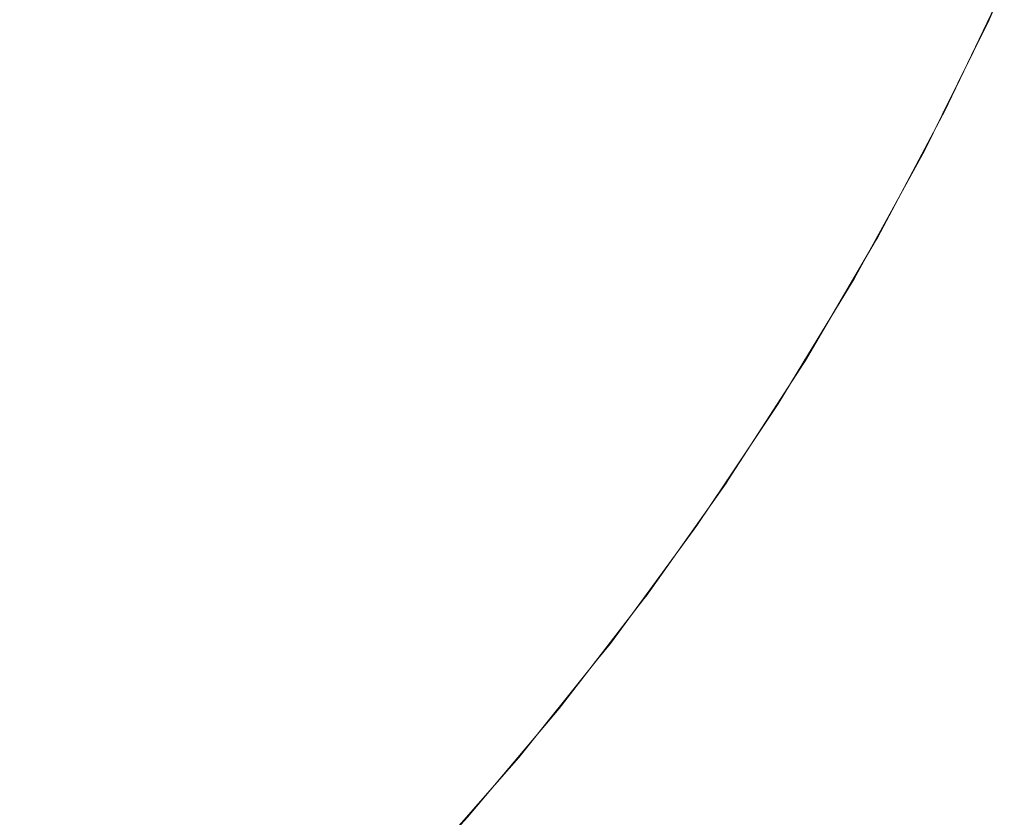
# Model space of a CAD drawing. Header units: centimetres. Extents: x -25.9 to 27.4, y -28.2 to -26.4.
# Tile 173 of 199: x 27.3332 to 27.3625, y -28.1261 to -28.1023. Entities that reach past the tile are written whole.
import ezdxf

# ---------------------------------------------------------------- set-up
doc = ezdxf.new("R2010")
doc.units = ezdxf.units.CM
doc.header["$LTSCALE"] = 2.54
doc.layers.add('Lucido design-1', color=7, linetype='Continuous')

# ---------------------------------------------------------------- blocks, each defined once
blk = doc.blocks.new('Gruppo-4-1')
at = {"color": 7, "linetype": 'Continuous', "lineweight": 9}
for points, invisible_edges in [([(27.339797, -28.099467, 539.758638), (27.338011, -28.102411, 539.758638), (27.335839, -28.101028, 539.755464), (27.337568, -28.09818, 539.755464)], 15), ([(27.334229, -28.098662, 540.48758), (27.332532, -28.101292, 540.48758), (27.334835, -28.102849, 540.484414), (27.336596, -28.100119, 540.484414)], 15), ([(27.340546, -28.098606, 540.481137), (27.338846, -28.101504, 540.481137), (27.340973, -28.102814, 540.477756), (27.342728, -28.099825, 540.477756)], 15), ([(27.347599, -28.099647, 539.768772), (27.345797, -28.102931, 539.768772), (27.343916, -28.101845, 539.765297), (27.345672, -28.098644, 539.765297)], 15), ([(27.355807, -28.099342, 539.783506), (27.354011, -28.102984, 539.783506), (27.352609, -28.102254, 539.77971), (27.354374, -28.098674, 539.77971)], 15), ([(27.356595, -28.098493, 540.455624), (27.354885, -28.102073, 540.455624), (27.356139, -28.102705, 540.45169), (27.357875, -28.099072, 540.45169)], 15), ([(27.34842, -28.098813, 540.470703), (27.346703, -28.102045, 540.470703), (27.348491, -28.103044, 540.467045), (27.350249, -28.099735, 540.467045)], 15), ([(27.357098, -28.099944, 539.787368), (27.355274, -28.103642, 539.787368), (27.354011, -28.102984, 539.783506), (27.355807, -28.099342, 539.783506)], 15), ([(27.357875, -28.099072, 540.45169), (27.356139, -28.102705, 540.45169), (27.357244, -28.103262, 540.447705), (27.359003, -28.099582, 540.447705)], 15), ([(27.335839, -28.101028, 539.755464), (27.333989, -28.103798, 539.755464), (27.331777, -28.10225, 539.7524), (27.333563, -28.099577, 539.7524)], 15), ([(27.341915, -28.100689, 539.761917), (27.340073, -28.103725, 539.761917), (27.338011, -28.102411, 539.758638), (27.339797, -28.099467, 539.758638)], 15), ([(27.359003, -28.099582, 540.447705), (27.357244, -28.103262, 540.447705), (27.3582, -28.103744, 540.443675), (27.359978, -28.100022, 540.443675)], 15), ([(27.342728, -28.099825, 540.477756), (27.340973, -28.102814, 540.477756), (27.342976, -28.104047, 540.474275), (27.344781, -28.100972, 540.474275)], 15), ([(27.3494, -28.100584, 539.772337), (27.347555, -28.103946, 539.772337), (27.345797, -28.102931, 539.768772), (27.347599, -28.099647, 539.768772)], 15), ([(27.350249, -28.099735, 540.467045), (27.348491, -28.103044, 540.467045), (27.350142, -28.103967, 540.463308), (27.351937, -28.100587, 540.463308)], 15), ([(27.336596, -28.100119, 540.484414), (27.334835, -28.102849, 540.484414), (27.337023, -28.104328, 540.481137), (27.338846, -28.101504, 540.481137)], 15), ([(27.358244, -28.100478, 539.791289), (27.356396, -28.104226, 539.791289), (27.355274, -28.103642, 539.787368), (27.357098, -28.099944, 539.787368)], 15), ([(27.359978, -28.100022, 540.443675), (27.3582, -28.103744, 540.443675), (27.359004, -28.104149, 540.439608), (27.360799, -28.100393, 540.439608)], 15), ([(27.359245, -28.100945, 539.795262), (27.357375, -28.104736, 539.795262), (27.356396, -28.104226, 539.791289), (27.358244, -28.100478, 539.791289)], 15), ([(27.360799, -28.100393, 540.439608), (27.359004, -28.104149, 540.439608), (27.359655, -28.104478, 540.435511), (27.361463, -28.100694, 540.435511)], 15), ([(27.343916, -28.101845, 539.765297), (27.342022, -28.104966, 539.765297), (27.340073, -28.103725, 539.761917), (27.341915, -28.100689, 539.761917)], 15), ([(27.351071, -28.101454, 539.775984), (27.349187, -28.104888, 539.775984), (27.347555, -28.103946, 539.772337), (27.3494, -28.100584, 539.772337)], 15), ([(27.351937, -28.100587, 540.463308), (27.350142, -28.103967, 540.463308), (27.351654, -28.104811, 540.459498), (27.353483, -28.101366, 540.459498)], 15), ([(27.361463, -28.100694, 540.435511), (27.359655, -28.104478, 540.435511), (27.360153, -28.104729, 540.43139), (27.361972, -28.100924, 540.43139)], 15), ([(27.338011, -28.102411, 539.758638), (27.336098, -28.105275, 539.758638), (27.333989, -28.103798, 539.755464), (27.335839, -28.101028, 539.755464)], 15), ([(27.344781, -28.100972, 540.474275), (27.342976, -28.104047, 540.474275), (27.344851, -28.105202, 540.470703), (27.346703, -28.102045, 540.470703)], 15), ([(27.360096, -28.101342, 539.79928), (27.358208, -28.10517, 539.79928), (27.357375, -28.104736, 539.795262), (27.359245, -28.100945, 539.795262)], 15), ([(27.361972, -28.100924, 540.43139), (27.360153, -28.104729, 540.43139), (27.360498, -28.104903, 540.427254), (27.362324, -28.101083, 540.427254)], 15), ([(27.362324, -28.101083, 540.427254), (27.360498, -28.104903, 540.427254), (27.360689, -28.104999, 540.423108), (27.362518, -28.101171, 540.423108)], 15), ([(27.332532, -28.101292, 540.48758), (27.330724, -28.103848, 540.48758), (27.332959, -28.105501, 540.484414), (27.334835, -28.102849, 540.484414)], 15), ([(27.353483, -28.101366, 540.459498), (27.351654, -28.104811, 540.459498), (27.353024, -28.105576, 540.455624), (27.354885, -28.102073, 540.455624)], 15), ([(27.360797, -28.101669, 539.803337), (27.358895, -28.105527, 539.803337), (27.358208, -28.10517, 539.79928), (27.360096, -28.101342, 539.79928)], 15), ([(27.362518, -28.101171, 540.423108), (27.360689, -28.104999, 540.423108), (27.360731, -28.10502, 540.420033), (27.362524, -28.101268, 540.420033)], 11), ([(27.362069, -28.102262, 539.820033), (27.362524, -28.101268, 540.420033), (27.360731, -28.10502, 540.420033)], 9), ([(27.362069, -28.102262, 539.820033), (27.36251, -28.101261, 539.820033), (27.362524, -28.101268, 540.420033)], 10), ([(27.338846, -28.101504, 540.481137), (27.337023, -28.104328, 540.481137), (27.339094, -28.105727, 540.477756), (27.340973, -28.102814, 540.477756)], 15), ([(27.352609, -28.102254, 539.77971), (27.350688, -28.105755, 539.77971), (27.349187, -28.104888, 539.775984), (27.351071, -28.101454, 539.775984)], 15), ([(27.361346, -28.101925, 539.807427), (27.359432, -28.105806, 539.807427), (27.358895, -28.105527, 539.803337), (27.360797, -28.101669, 539.803337)], 15), ([(27.345797, -28.102931, 539.768772), (27.343854, -28.106134, 539.768772), (27.342022, -28.104966, 539.765297), (27.343916, -28.101845, 539.765297)], 15), ([(27.361742, -28.102109, 539.811541), (27.359819, -28.106008, 539.811541), (27.359432, -28.105806, 539.807427), (27.361346, -28.101925, 539.807427)], 15), ([(27.333989, -28.103798, 539.755464), (27.332019, -28.106485, 539.755464), (27.329877, -28.104841, 539.7524), (27.331777, -28.10225, 539.7524)], 15), ([(27.346703, -28.102045, 540.470703), (27.344851, -28.105202, 540.470703), (27.346595, -28.106276, 540.467045), (27.348491, -28.103044, 540.467045)], 15), ([(27.354011, -28.102984, 539.783506), (27.352057, -28.106545, 539.783506), (27.350688, -28.105755, 539.77971), (27.352609, -28.102254, 539.77971)], 15), ([(27.354885, -28.102073, 540.455624), (27.353024, -28.105576, 540.455624), (27.35425, -28.106261, 540.45169), (27.356139, -28.102705, 540.45169)], 15), ([(27.361983, -28.102222, 539.815674), (27.360055, -28.106131, 539.815674), (27.359819, -28.106008, 539.811541), (27.361742, -28.102109, 539.811541)], 15), ([(27.360055, -28.106131, 539.815674), (27.361983, -28.102222, 539.815674), (27.362069, -28.102262, 539.820033), (27.360669, -28.105102, 539.820033)], 11), ([(27.360731, -28.10502, 540.420033), (27.360669, -28.105102, 539.820033), (27.362069, -28.102262, 539.820033)], 9), ([(27.340073, -28.103725, 539.761917), (27.3381, -28.106677, 539.761917), (27.336098, -28.105275, 539.758638), (27.338011, -28.102411, 539.758638)], 15), ([(27.334835, -28.102849, 540.484414), (27.332959, -28.105501, 540.484414), (27.335083, -28.107071, 540.481137), (27.337023, -28.104328, 540.481137)], 15), ([(27.340973, -28.102814, 540.477756), (27.339094, -28.105727, 540.477756), (27.341042, -28.107044, 540.474275), (27.342976, -28.104047, 540.474275)], 15), ([(27.356139, -28.102705, 540.45169), (27.35425, -28.106261, 540.45169), (27.355331, -28.106865, 540.447705), (27.357244, -28.103262, 540.447705)], 15), ([(27.347555, -28.103946, 539.772337), (27.345566, -28.107224, 539.772337), (27.343854, -28.106134, 539.768772), (27.345797, -28.102931, 539.768772)], 15), ([(27.348491, -28.103044, 540.467045), (27.346595, -28.106276, 540.467045), (27.348205, -28.107267, 540.463308), (27.350142, -28.103967, 540.463308)], 15), ([(27.355274, -28.103642, 539.787368), (27.353291, -28.107257, 539.787368), (27.352057, -28.106545, 539.783506), (27.354011, -28.102984, 539.783506)], 15), ([(27.357244, -28.103262, 540.447705), (27.355331, -28.106865, 540.447705), (27.356265, -28.107387, 540.443675), (27.3582, -28.103744, 540.443675)], 15), ([(27.342022, -28.104966, 539.765297), (27.339993, -28.108002, 539.765297), (27.3381, -28.106677, 539.761917), (27.340073, -28.103725, 539.761917)], 15), ([(27.356396, -28.104226, 539.791289), (27.354386, -28.10789, 539.791289), (27.353291, -28.107257, 539.787368), (27.355274, -28.103642, 539.787368)], 15), ([(27.3582, -28.103744, 540.443675), (27.356265, -28.107387, 540.443675), (27.357051, -28.107826, 540.439608), (27.359004, -28.104149, 540.439608)], 15), ([(27.336098, -28.105275, 539.758638), (27.334061, -28.108052, 539.758638), (27.332019, -28.106485, 539.755464), (27.333989, -28.103798, 539.755464)], 15), ([(27.342976, -28.104047, 540.474275), (27.341042, -28.107044, 540.474275), (27.342866, -28.108277, 540.470703), (27.344851, -28.105202, 540.470703)], 15), ([(27.349187, -28.104888, 539.775984), (27.347155, -28.108236, 539.775984), (27.345566, -28.107224, 539.772337), (27.347555, -28.103946, 539.772337)], 15), ([(27.350142, -28.103967, 540.463308), (27.348205, -28.107267, 540.463308), (27.34968, -28.108175, 540.459498), (27.351654, -28.104811, 540.459498)], 15), ([(27.337023, -28.104328, 540.481137), (27.335083, -28.107071, 540.481137), (27.337092, -28.108557, 540.477756), (27.339094, -28.105727, 540.477756)], 15), ([(27.357375, -28.104736, 539.795262), (27.355342, -28.108442, 539.795262), (27.354386, -28.10789, 539.791289), (27.356396, -28.104226, 539.791289)], 15), ([(27.359004, -28.104149, 540.439608), (27.357051, -28.107826, 540.439608), (27.357688, -28.108182, 540.435511), (27.359655, -28.104478, 540.435511)], 15), ([(27.359655, -28.104478, 540.435511), (27.357688, -28.108182, 540.435511), (27.358175, -28.108454, 540.43139), (27.360153, -28.104729, 540.43139)], 15), ([(27.350688, -28.105755, 539.77971), (27.348617, -28.109168, 539.77971), (27.347155, -28.108236, 539.775984), (27.349187, -28.104888, 539.775984)], 15), ([(27.351654, -28.104811, 540.459498), (27.34968, -28.108175, 540.459498), (27.351016, -28.108998, 540.455624), (27.353024, -28.105576, 540.455624)], 15), ([(27.358208, -28.10517, 539.79928), (27.356156, -28.108911, 539.79928), (27.355342, -28.108442, 539.795262), (27.357375, -28.104736, 539.795262)], 15), ([(27.360153, -28.104729, 540.43139), (27.358175, -28.108454, 540.43139), (27.358512, -28.108642, 540.427254), (27.360498, -28.104903, 540.427254)], 15), ([(27.360498, -28.104903, 540.427254), (27.358512, -28.108642, 540.427254), (27.358699, -28.108746, 540.423108), (27.360689, -28.104999, 540.423108)], 15), ([(27.343854, -28.106134, 539.768772), (27.341773, -28.109249, 539.768772), (27.339993, -28.108002, 539.765297), (27.342022, -28.104966, 539.765297)], 15), ([(27.344851, -28.105202, 540.470703), (27.342866, -28.108277, 540.470703), (27.344563, -28.109424, 540.467045), (27.346595, -28.106276, 540.467045)], 15), ([(27.358895, -28.105527, 539.803337), (27.356826, -28.109298, 539.803337), (27.356156, -28.108911, 539.79928), (27.358208, -28.10517, 539.79928)], 15), ([(27.360689, -28.104999, 540.423108), (27.358699, -28.108746, 540.423108), (27.35874, -28.108769, 540.420033), (27.360684, -28.10511, 540.420033)], 11), ([(27.36014, -28.106175, 539.820033), (27.360684, -28.10511, 540.420033), (27.35874, -28.108769, 540.420033)], 9), ([(27.360669, -28.105102, 539.820033), (27.36014, -28.106175, 539.820033), (27.360055, -28.106131, 539.815674)], 10), ([(27.36014, -28.106175, 539.820033), (27.360669, -28.105102, 539.820033), (27.360684, -28.10511, 540.420033)], 10), ([(27.360731, -28.10502, 540.420033), (27.360684, -28.10511, 540.420033), (27.360669, -28.105102, 539.820033)], 10), ([(27.360684, -28.10511, 540.420033), (27.360731, -28.10502, 540.420033), (27.360689, -28.104999, 540.423108)], 10), ([(27.332959, -28.105501, 540.484414), (27.330973, -28.108071, 540.484414), (27.333028, -28.10973, 540.481137), (27.335083, -28.107071, 540.481137)], 15), ([(27.3381, -28.106677, 539.761917), (27.336001, -28.10954, 539.761917), (27.334061, -28.108052, 539.758638), (27.336098, -28.105275, 539.758638)], 15), ([(27.339094, -28.105727, 540.477756), (27.337092, -28.108557, 540.477756), (27.338983, -28.109956, 540.474275), (27.341042, -28.107044, 540.474275)], 15), ([(27.352057, -28.106545, 539.783506), (27.34995, -28.110017, 539.783506), (27.348617, -28.109168, 539.77971), (27.350688, -28.105755, 539.77971)], 15), ([(27.353024, -28.105576, 540.455624), (27.351016, -28.108998, 540.455624), (27.352212, -28.109734, 540.45169), (27.35425, -28.106261, 540.45169)], 15), ([(27.359432, -28.105806, 539.807427), (27.35735, -28.109601, 539.807427), (27.356826, -28.109298, 539.803337), (27.358895, -28.105527, 539.803337)], 15), ([(27.359819, -28.106008, 539.811541), (27.357728, -28.109819, 539.811541), (27.35735, -28.109601, 539.807427), (27.359432, -28.105806, 539.807427)], 15), ([(27.360055, -28.106131, 539.815674), (27.357959, -28.109952, 539.815674), (27.357728, -28.109819, 539.811541), (27.359819, -28.106008, 539.811541)], 15), ([(27.345566, -28.107224, 539.772337), (27.343436, -28.110413, 539.772337), (27.341773, -28.109249, 539.768772), (27.343854, -28.106134, 539.768772)], 15), ([(27.346595, -28.106276, 540.467045), (27.344563, -28.109424, 540.467045), (27.34613, -28.110483, 540.463308), (27.348205, -28.107267, 540.463308)], 15), ([(27.35425, -28.106261, 540.45169), (27.352212, -28.109734, 540.45169), (27.353266, -28.110383, 540.447705), (27.355331, -28.106865, 540.447705)], 15), ([(27.357959, -28.109952, 539.815674), (27.360055, -28.106131, 539.815674), (27.36014, -28.106175, 539.820033), (27.358668, -28.108857, 539.820033)], 11), ([(27.35874, -28.108769, 540.420033), (27.358668, -28.108857, 539.820033), (27.36014, -28.106175, 539.820033)], 9), ([(27.334061, -28.108052, 539.758638), (27.331906, -28.110738, 539.758638), (27.329933, -28.109083, 539.755464), (27.332019, -28.106485, 539.755464)], 15), ([(27.339993, -28.108002, 539.765297), (27.337834, -28.110947, 539.765297), (27.336001, -28.10954, 539.761917), (27.3381, -28.106677, 539.761917)], 15), ([(27.353291, -28.107257, 539.787368), (27.351151, -28.110783, 539.787368), (27.34995, -28.110017, 539.783506), (27.352057, -28.106545, 539.783506)], 15), ([(27.355331, -28.106865, 540.447705), (27.353266, -28.110383, 540.447705), (27.354177, -28.110944, 540.443675), (27.356265, -28.107387, 540.443675)], 15), ([(27.335083, -28.107071, 540.481137), (27.333028, -28.10973, 540.481137), (27.334972, -28.1113, 540.477756), (27.337092, -28.108557, 540.477756)], 15), ([(27.341042, -28.107044, 540.474275), (27.338983, -28.109956, 540.474275), (27.340753, -28.111265, 540.470703), (27.342866, -28.108277, 540.470703)], 15), ([(27.347155, -28.108236, 539.775984), (27.344979, -28.111493, 539.775984), (27.343436, -28.110413, 539.772337), (27.345566, -28.107224, 539.772337)], 15), ([(27.348205, -28.107267, 540.463308), (27.34613, -28.110483, 540.463308), (27.347565, -28.111452, 540.459498), (27.34968, -28.108175, 540.459498)], 15), ([(27.354386, -28.10789, 539.791289), (27.352218, -28.111462, 539.791289), (27.351151, -28.110783, 539.787368), (27.353291, -28.107257, 539.787368)], 15), ([(27.356265, -28.107387, 540.443675), (27.354177, -28.110944, 540.443675), (27.354944, -28.111416, 540.439608), (27.357051, -28.107826, 540.439608)], 15), ([(27.357051, -28.107826, 540.439608), (27.354944, -28.111416, 540.439608), (27.355565, -28.111799, 540.435511), (27.357688, -28.108182, 540.435511)], 15), ([(27.336001, -28.10954, 539.761917), (27.333778, -28.112309, 539.761917), (27.331906, -28.110738, 539.758638), (27.334061, -28.108052, 539.758638)], 15), ([(27.341773, -28.109249, 539.768772), (27.339558, -28.11227, 539.768772), (27.337834, -28.110947, 539.765297), (27.339993, -28.108002, 539.765297)], 15), ([(27.355342, -28.108442, 539.795262), (27.353149, -28.112055, 539.795262), (27.352218, -28.111462, 539.791289), (27.354386, -28.10789, 539.791289)], 15), ([(27.342866, -28.108277, 540.470703), (27.340753, -28.111265, 540.470703), (27.3424, -28.112483, 540.467045), (27.344563, -28.109424, 540.467045)], 15), ([(27.348617, -28.109168, 539.77971), (27.346399, -28.112488, 539.77971), (27.344979, -28.111493, 539.775984), (27.347155, -28.108236, 539.775984)], 15), ([(27.34968, -28.108175, 540.459498), (27.347565, -28.111452, 540.459498), (27.348865, -28.112331, 540.455624), (27.351016, -28.108998, 540.455624)], 15), ([(27.356156, -28.108911, 539.79928), (27.353941, -28.11256, 539.79928), (27.353149, -28.112055, 539.795262), (27.355342, -28.108442, 539.795262)], 15), ([(27.357688, -28.108182, 540.435511), (27.355565, -28.111799, 540.435511), (27.356041, -28.112092, 540.43139), (27.358175, -28.108454, 540.43139)], 15), ([(27.358175, -28.108454, 540.43139), (27.356041, -28.112092, 540.43139), (27.356369, -28.112294, 540.427254), (27.358512, -28.108642, 540.427254)], 15), ([(27.337092, -28.108557, 540.477756), (27.334972, -28.1113, 540.477756), (27.336802, -28.112777, 540.474275), (27.338983, -28.109956, 540.474275)], 15), ([(27.358512, -28.108642, 540.427254), (27.356369, -28.112294, 540.427254), (27.356551, -28.112406, 540.423108), (27.358699, -28.108746, 540.423108)], 15), ([(27.358699, -28.108746, 540.423108), (27.356551, -28.112406, 540.423108), (27.356591, -28.112431, 540.420033), (27.358684, -28.108865, 540.420033)], 11), ([(27.358684, -28.108865, 540.420033), (27.35874, -28.108769, 540.420033), (27.358699, -28.108746, 540.423108)], 10), ([(27.351016, -28.108998, 540.455624), (27.348865, -28.112331, 540.455624), (27.350029, -28.113118, 540.45169), (27.352212, -28.109734, 540.45169)], 15), ([(27.356826, -28.109298, 539.803337), (27.354594, -28.112976, 539.803337), (27.353941, -28.11256, 539.79928), (27.356156, -28.108911, 539.79928)], 15), ([(27.358041, -28.11, 539.820033), (27.358684, -28.108865, 540.420033), (27.356591, -28.112431, 540.420033)], 9), ([(27.358668, -28.108857, 539.820033), (27.358041, -28.11, 539.820033), (27.357959, -28.109952, 539.815674)], 10), ([(27.358041, -28.11, 539.820033), (27.358668, -28.108857, 539.820033), (27.358684, -28.108865, 540.420033)], 10), ([(27.35874, -28.108769, 540.420033), (27.358684, -28.108865, 540.420033), (27.358668, -28.108857, 539.820033)], 10), ([(27.343436, -28.110413, 539.772337), (27.341168, -28.113505, 539.772337), (27.339558, -28.11227, 539.768772), (27.341773, -28.109249, 539.768772)], 15), ([(27.34995, -28.110017, 539.783506), (27.347694, -28.113394, 539.783506), (27.346399, -28.112488, 539.77971), (27.348617, -28.109168, 539.77971)], 15), ([(27.35735, -28.109601, 539.807427), (27.355105, -28.113301, 539.807427), (27.354594, -28.112976, 539.803337), (27.356826, -28.109298, 539.803337)], 15), ([(27.337834, -28.110947, 539.765297), (27.335549, -28.113795, 539.765297), (27.333778, -28.112309, 539.761917), (27.336001, -28.10954, 539.761917)], 15), ([(27.344563, -28.109424, 540.467045), (27.3424, -28.112483, 540.467045), (27.34392, -28.113607, 540.463308), (27.34613, -28.110483, 540.463308)], 15), ([(27.357728, -28.109819, 539.811541), (27.355473, -28.113536, 539.811541), (27.355105, -28.113301, 539.807427), (27.35735, -28.109601, 539.807427)], 15), ([(27.333028, -28.10973, 540.481137), (27.330862, -28.112299, 540.481137), (27.332738, -28.11395, 540.477756), (27.334972, -28.1113, 540.477756)], 15), ([(27.352212, -28.109734, 540.45169), (27.350029, -28.113118, 540.45169), (27.351054, -28.113811, 540.447705), (27.353266, -28.110383, 540.447705)], 15), ([(27.357959, -28.109952, 539.815674), (27.355698, -28.113679, 539.815674), (27.355473, -28.113536, 539.811541), (27.357728, -28.109819, 539.811541)], 15), ([(27.338983, -28.109956, 540.474275), (27.336802, -28.112777, 540.474275), (27.338515, -28.11416, 540.470703), (27.340753, -28.111265, 540.470703)], 15), ([(27.351151, -28.110783, 539.787368), (27.34886, -28.114211, 539.787368), (27.347694, -28.113394, 539.783506), (27.34995, -28.110017, 539.783506)], 15), ([(27.355698, -28.113679, 539.815674), (27.357959, -28.109952, 539.815674), (27.358041, -28.11, 539.820033), (27.356513, -28.112518, 539.820033)], 11), ([(27.356591, -28.112431, 540.420033), (27.356513, -28.112518, 539.820033), (27.358041, -28.11, 539.820033)], 9), ([(27.344979, -28.111493, 539.775984), (27.342662, -28.114652, 539.775984), (27.341168, -28.113505, 539.772337), (27.343436, -28.110413, 539.772337)], 15), ([(27.34613, -28.110483, 540.463308), (27.34392, -28.113607, 540.463308), (27.345312, -28.114637, 540.459498), (27.347565, -28.111452, 540.459498)], 15), ([(27.353266, -28.110383, 540.447705), (27.351054, -28.113811, 540.447705), (27.351941, -28.11441, 540.443675), (27.354177, -28.110944, 540.443675)], 15), ([(27.333778, -28.112309, 539.761917), (27.331437, -28.114979, 539.761917), (27.329635, -28.113327, 539.758638), (27.331906, -28.110738, 539.758638)], 15), ([(27.352218, -28.111462, 539.791289), (27.349897, -28.114937, 539.791289), (27.34886, -28.114211, 539.787368), (27.351151, -28.110783, 539.787368)], 15), ([(27.339558, -28.11227, 539.768772), (27.337213, -28.115191, 539.768772), (27.335549, -28.113795, 539.765297), (27.337834, -28.110947, 539.765297)], 15), ([(27.354177, -28.110944, 540.443675), (27.351941, -28.11441, 540.443675), (27.352687, -28.114914, 540.439608), (27.354944, -28.111416, 540.439608)], 15), ([(27.334972, -28.1113, 540.477756), (27.332738, -28.11395, 540.477756), (27.334503, -28.115504, 540.474275), (27.336802, -28.112777, 540.474275)], 15), ([(27.340753, -28.111265, 540.470703), (27.338515, -28.11416, 540.470703), (27.340108, -28.115447, 540.467045), (27.3424, -28.112483, 540.467045)], 15), ([(27.346399, -28.112488, 539.77971), (27.344038, -28.115707, 539.77971), (27.342662, -28.114652, 539.775984), (27.344979, -28.111493, 539.775984)], 15), ([(27.347565, -28.111452, 540.459498), (27.345312, -28.114637, 540.459498), (27.346574, -28.11557, 540.455624), (27.348865, -28.112331, 540.455624)], 15), ([(27.353149, -28.112055, 539.795262), (27.350801, -28.11557, 539.795262), (27.349897, -28.114937, 539.791289), (27.352218, -28.111462, 539.791289)], 15), ([(27.354944, -28.111416, 540.439608), (27.352687, -28.114914, 540.439608), (27.353291, -28.115323, 540.435511), (27.355565, -28.111799, 540.435511)], 15), ([(27.355565, -28.111799, 540.435511), (27.353291, -28.115323, 540.435511), (27.353753, -28.115635, 540.43139), (27.356041, -28.112092, 540.43139)], 15), ([(27.341168, -28.113505, 539.772337), (27.338768, -28.116496, 539.772337), (27.337213, -28.115191, 539.768772), (27.339558, -28.11227, 539.768772)], 15), ([(27.353941, -28.11256, 539.79928), (27.35157, -28.116109, 539.79928), (27.350801, -28.11557, 539.795262), (27.353149, -28.112055, 539.795262)], 15), ([(27.356041, -28.112092, 540.43139), (27.353753, -28.115635, 540.43139), (27.354073, -28.115851, 540.427254), (27.356369, -28.112294, 540.427254)], 15), ([(27.335549, -28.113795, 539.765297), (27.333141, -28.11654, 539.765297), (27.331437, -28.114979, 539.761917), (27.333778, -28.112309, 539.761917)], 15), ([(27.3424, -28.112483, 540.467045), (27.340108, -28.115447, 540.467045), (27.34158, -28.116635, 540.463308), (27.34392, -28.113607, 540.463308)], 15), ([(27.347694, -28.113394, 539.783506), (27.345292, -28.11667, 539.783506), (27.344038, -28.115707, 539.77971), (27.346399, -28.112488, 539.77971)], 15), ([(27.348865, -28.112331, 540.455624), (27.346574, -28.11557, 540.455624), (27.347703, -28.116405, 540.45169), (27.350029, -28.113118, 540.45169)], 15), ([(27.354594, -28.112976, 539.803337), (27.352204, -28.116553, 539.803337), (27.35157, -28.116109, 539.79928), (27.353941, -28.11256, 539.79928)], 15), ([(27.356369, -28.112294, 540.427254), (27.354073, -28.115851, 540.427254), (27.35425, -28.115971, 540.423108), (27.356551, -28.112406, 540.423108)], 15), ([(27.356551, -28.112406, 540.423108), (27.35425, -28.115971, 540.423108), (27.35429, -28.115997, 540.420033), (27.356529, -28.112527, 540.420033)], 11), ([(27.355778, -28.11373, 539.820033), (27.356529, -28.112527, 540.420033), (27.35429, -28.115997, 540.420033)], 9), ([(27.356513, -28.112518, 539.820033), (27.355778, -28.11373, 539.820033), (27.355698, -28.113679, 539.815674)], 10), ([(27.355778, -28.11373, 539.820033), (27.356513, -28.112518, 539.820033), (27.356529, -28.112527, 540.420033)], 10), ([(27.356591, -28.112431, 540.420033), (27.356529, -28.112527, 540.420033), (27.356513, -28.112518, 539.820033)], 10), ([(27.356529, -28.112527, 540.420033), (27.356591, -28.112431, 540.420033), (27.356551, -28.112406, 540.423108)], 10), ([(27.336802, -28.112777, 540.474275), (27.334503, -28.115504, 540.474275), (27.336156, -28.116958, 540.470703), (27.338515, -28.11416, 540.470703)], 15), ([(27.350029, -28.113118, 540.45169), (27.347703, -28.116405, 540.45169), (27.348699, -28.117141, 540.447705), (27.351054, -28.113811, 540.447705)], 15), ([(27.355105, -28.113301, 539.807427), (27.3527, -28.1169, 539.807427), (27.352204, -28.116553, 539.803337), (27.354594, -28.112976, 539.803337)], 15), ([(27.34886, -28.114211, 539.787368), (27.346422, -28.117537, 539.787368), (27.345292, -28.11667, 539.783506), (27.347694, -28.113394, 539.783506)], 15), ([(27.355473, -28.113536, 539.811541), (27.353058, -28.11715, 539.811541), (27.3527, -28.1169, 539.807427), (27.355105, -28.113301, 539.807427)], 15), ([(27.342662, -28.114652, 539.775984), (27.340211, -28.117707, 539.775984), (27.338768, -28.116496, 539.772337), (27.341168, -28.113505, 539.772337)], 15), ([(27.34392, -28.113607, 540.463308), (27.34158, -28.116635, 540.463308), (27.342927, -28.117723, 540.459498), (27.345312, -28.114637, 540.459498)], 15), ([(27.355698, -28.113679, 539.815674), (27.353276, -28.117303, 539.815674), (27.353058, -28.11715, 539.811541), (27.355473, -28.113536, 539.811541)], 15), ([(27.353276, -28.117303, 539.815674), (27.355698, -28.113679, 539.815674), (27.355778, -28.11373, 539.820033), (27.354207, -28.11608, 539.820033)], 11), ([(27.35429, -28.115997, 540.420033), (27.354207, -28.11608, 539.820033), (27.355778, -28.11373, 539.820033)], 9), ([(27.332738, -28.11395, 540.477756), (27.330393, -28.116503, 540.477756), (27.332091, -28.11813, 540.474275), (27.334503, -28.115504, 540.474275)], 15), ([(27.337213, -28.115191, 539.768772), (27.334743, -28.118008, 539.768772), (27.333141, -28.11654, 539.765297), (27.335549, -28.113795, 539.765297)], 15), ([(27.351054, -28.113811, 540.447705), (27.348699, -28.117141, 540.447705), (27.349559, -28.117778, 540.443675), (27.351941, -28.11441, 540.443675)], 15), ([(27.338515, -28.11416, 540.470703), (27.336156, -28.116958, 540.470703), (27.337693, -28.118311, 540.467045), (27.340108, -28.115447, 540.467045)], 15), ([(27.349897, -28.114937, 539.791289), (27.347426, -28.118307, 539.791289), (27.346422, -28.117537, 539.787368), (27.34886, -28.114211, 539.787368)], 15), ([(27.351941, -28.11441, 540.443675), (27.349559, -28.117778, 540.443675), (27.350283, -28.118313, 540.439608), (27.352687, -28.114914, 540.439608)], 15), ([(27.344038, -28.115707, 539.77971), (27.341539, -28.118821, 539.77971), (27.340211, -28.117707, 539.775984), (27.342662, -28.114652, 539.775984)], 15), ([(27.345312, -28.114637, 540.459498), (27.342927, -28.117723, 540.459498), (27.344148, -28.118709, 540.455624), (27.346574, -28.11557, 540.455624)], 15), ([(27.352687, -28.114914, 540.439608), (27.350283, -28.118313, 540.439608), (27.350869, -28.118747, 540.435511), (27.353291, -28.115323, 540.435511)], 15), ([(27.338768, -28.116496, 539.772337), (27.336239, -28.119379, 539.772337), (27.334743, -28.118008, 539.768772), (27.337213, -28.115191, 539.768772)], 15), ([(27.350801, -28.11557, 539.795262), (27.348301, -28.118979, 539.795262), (27.347426, -28.118307, 539.791289), (27.349897, -28.114937, 539.791289)], 15), ([(27.334503, -28.115504, 540.474275), (27.332091, -28.11813, 540.474275), (27.33368, -28.119654, 540.470703), (27.336156, -28.116958, 540.470703)], 15), ([(27.340108, -28.115447, 540.467045), (27.337693, -28.118311, 540.467045), (27.339113, -28.119561, 540.463308), (27.34158, -28.116635, 540.463308)], 15), ([(27.353291, -28.115323, 540.435511), (27.350869, -28.118747, 540.435511), (27.351318, -28.119079, 540.43139), (27.353753, -28.115635, 540.43139)], 15), ([(27.345292, -28.11667, 539.783506), (27.34275, -28.119837, 539.783506), (27.341539, -28.118821, 539.77971), (27.344038, -28.115707, 539.77971)], 15), ([(27.346574, -28.11557, 540.455624), (27.344148, -28.118709, 540.455624), (27.345241, -28.119591, 540.45169), (27.347703, -28.116405, 540.45169)], 15), ([(27.35157, -28.116109, 539.79928), (27.349047, -28.119551, 539.79928), (27.348301, -28.118979, 539.795262), (27.350801, -28.11557, 539.795262)], 15), ([(27.353753, -28.115635, 540.43139), (27.351318, -28.119079, 540.43139), (27.351628, -28.119308, 540.427254), (27.354073, -28.115851, 540.427254)], 15), ([(27.354073, -28.115851, 540.427254), (27.351628, -28.119308, 540.427254), (27.3518, -28.119435, 540.423108), (27.35425, -28.115971, 540.423108)], 15), ([(27.35425, -28.115971, 540.423108), (27.3518, -28.119435, 540.423108), (27.351838, -28.119463, 540.420033), (27.354224, -28.116091, 540.420033)], 11), ([(27.353354, -28.117358, 539.820033), (27.354224, -28.116091, 540.420033), (27.351838, -28.119463, 540.420033)], 9), ([(27.354207, -28.11608, 539.820033), (27.353354, -28.117358, 539.820033), (27.353276, -28.117303, 539.815674)], 10), ([(27.353354, -28.117358, 539.820033), (27.354207, -28.11608, 539.820033), (27.354224, -28.116091, 540.420033)], 10), ([(27.35429, -28.115997, 540.420033), (27.354224, -28.116091, 540.420033), (27.354207, -28.11608, 539.820033)], 10), ([(27.354224, -28.116091, 540.420033), (27.35429, -28.115997, 540.420033), (27.35425, -28.115971, 540.423108)], 10), ([(27.352204, -28.116553, 539.803337), (27.34966, -28.120022, 539.803337), (27.349047, -28.119551, 539.79928), (27.35157, -28.116109, 539.79928)], 15), ([(27.334743, -28.118008, 539.768772), (27.332152, -28.120714, 539.768772), (27.330616, -28.119178, 539.765297), (27.333141, -28.11654, 539.765297)], 15), ([(27.340211, -28.117707, 539.775984), (27.337628, -28.120652, 539.775984), (27.336239, -28.119379, 539.772337), (27.338768, -28.116496, 539.772337)], 15), ([(27.34158, -28.116635, 540.463308), (27.339113, -28.119561, 540.463308), (27.340413, -28.120705, 540.459498), (27.342927, -28.117723, 540.459498)], 15), ([(27.346422, -28.117537, 539.787368), (27.343841, -28.120753, 539.787368), (27.34275, -28.119837, 539.783506), (27.345292, -28.11667, 539.783506)], 15), ([(27.347703, -28.116405, 540.45169), (27.345241, -28.119591, 540.45169), (27.346204, -28.120369, 540.447705), (27.348699, -28.117141, 540.447705)], 15), ([(27.3527, -28.1169, 539.807427), (27.350141, -28.12039, 539.807427), (27.34966, -28.120022, 539.803337), (27.352204, -28.116553, 539.803337)], 15), ([(27.336156, -28.116958, 540.470703), (27.33368, -28.119654, 540.470703), (27.335159, -28.121071, 540.467045), (27.337693, -28.118311, 540.467045)], 15), ([(27.353058, -28.11715, 539.811541), (27.350487, -28.120656, 539.811541), (27.350141, -28.12039, 539.807427), (27.3527, -28.1169, 539.807427)], 15), ([(27.348699, -28.117141, 540.447705), (27.346204, -28.120369, 540.447705), (27.347036, -28.121041, 540.443675), (27.349559, -28.117778, 540.443675)], 15), ([(27.353276, -28.117303, 539.815674), (27.350698, -28.120818, 539.815674), (27.350487, -28.120656, 539.811541), (27.353058, -28.11715, 539.811541)], 15), ([(27.347426, -28.118307, 539.791289), (27.34481, -28.121566, 539.791289), (27.343841, -28.120753, 539.787368), (27.346422, -28.117537, 539.787368)], 15), ([(27.350698, -28.120818, 539.815674), (27.353276, -28.117303, 539.815674), (27.353354, -28.117358, 539.820033), (27.351756, -28.119537, 539.820033)], 11), ([(27.351838, -28.119463, 540.420033), (27.351756, -28.119537, 539.820033), (27.353354, -28.117358, 539.820033)], 9), ([(27.341539, -28.118821, 539.77971), (27.338906, -28.121823, 539.77971), (27.337628, -28.120652, 539.775984), (27.340211, -28.117707, 539.775984)], 15), ([(27.342927, -28.117723, 540.459498), (27.340413, -28.120705, 540.459498), (27.341591, -28.121742, 540.455624), (27.344148, -28.118709, 540.455624)], 15), ([(27.349559, -28.117778, 540.443675), (27.347036, -28.121041, 540.443675), (27.347737, -28.121607, 540.439608), (27.350283, -28.118313, 540.439608)], 15), ([(27.332091, -28.11813, 540.474275), (27.329569, -28.120652, 540.474275), (27.331092, -28.122242, 540.470703), (27.33368, -28.119654, 540.470703)], 15), ([(27.336239, -28.119379, 539.772337), (27.333588, -28.122149, 539.772337), (27.332152, -28.120714, 539.768772), (27.334743, -28.118008, 539.768772)], 15), ([(27.337693, -28.118311, 540.467045), (27.335159, -28.121071, 540.467045), (27.336524, -28.122379, 540.463308), (27.339113, -28.119561, 540.463308)], 15), ([(27.348301, -28.118979, 539.795262), (27.345655, -28.122275, 539.795262), (27.34481, -28.121566, 539.791289), (27.347426, -28.118307, 539.791289)], 15), ([(27.350283, -28.118313, 540.439608), (27.347737, -28.121607, 540.439608), (27.348305, -28.122065, 540.435511), (27.350869, -28.118747, 540.435511)], 15), ([(27.344148, -28.118709, 540.455624), (27.341591, -28.121742, 540.455624), (27.342645, -28.12267, 540.45169), (27.345241, -28.119591, 540.45169)], 15), ([(27.34275, -28.119837, 539.783506), (27.340072, -28.122891, 539.783506), (27.338906, -28.121823, 539.77971), (27.341539, -28.118821, 539.77971)], 15), ([(27.349047, -28.119551, 539.79928), (27.346375, -28.122879, 539.79928), (27.345655, -28.122275, 539.795262), (27.348301, -28.118979, 539.795262)], 15), ([(27.350869, -28.118747, 540.435511), (27.348305, -28.122065, 540.435511), (27.348739, -28.122416, 540.43139), (27.351318, -28.119079, 540.43139)], 15), ([(27.351318, -28.119079, 540.43139), (27.348739, -28.122416, 540.43139), (27.349039, -28.122658, 540.427254), (27.351628, -28.119308, 540.427254)], 15), ([(27.351628, -28.119308, 540.427254), (27.349039, -28.122658, 540.427254), (27.349205, -28.122792, 540.423108), (27.3518, -28.119435, 540.423108)], 15), ([(27.337628, -28.120652, 539.775984), (27.33492, -28.123481, 539.775984), (27.333588, -28.122149, 539.772337), (27.336239, -28.119379, 539.772337)], 15), ([(27.339113, -28.119561, 540.463308), (27.336524, -28.122379, 540.463308), (27.337774, -28.123578, 540.459498), (27.340413, -28.120705, 540.459498)], 15), ([(27.345241, -28.119591, 540.45169), (27.342645, -28.12267, 540.45169), (27.343575, -28.123488, 540.447705), (27.346204, -28.120369, 540.447705)], 15), ([(27.34966, -28.120022, 539.803337), (27.346968, -28.123377, 539.803337), (27.346375, -28.122879, 539.79928), (27.349047, -28.119551, 539.79928)], 15), ([(27.3518, -28.119435, 540.423108), (27.349205, -28.122792, 540.423108), (27.350394, -28.121332, 540.420033), (27.351772, -28.119549, 540.420033)], 11), ([(27.351772, -28.119549, 540.420033), (27.350394, -28.121332, 540.420033), (27.350774, -28.120876, 539.820033)], 10), ([(27.351756, -28.119537, 539.820033), (27.350774, -28.120876, 539.820033), (27.350698, -28.120818, 539.815674)], 10), ([(27.350774, -28.120876, 539.820033), (27.351756, -28.119537, 539.820033), (27.351772, -28.119549, 540.420033)], 10), ([(27.351838, -28.119463, 540.420033), (27.351772, -28.119549, 540.420033), (27.351756, -28.119537, 539.820033)], 10), ([(27.351772, -28.119549, 540.420033), (27.351838, -28.119463, 540.420033), (27.3518, -28.119435, 540.423108)], 10), ([(27.33368, -28.119654, 540.470703), (27.331092, -28.122242, 540.470703), (27.332509, -28.12372, 540.467045), (27.335159, -28.121071, 540.467045)], 15), ([(27.343841, -28.120753, 539.787368), (27.341122, -28.123853, 539.787368), (27.340072, -28.122891, 539.783506), (27.34275, -28.119837, 539.783506)], 15), ([(27.350141, -28.12039, 539.807427), (27.347432, -28.123766, 539.807427), (27.346968, -28.123377, 539.803337), (27.34966, -28.120022, 539.803337)], 15), ([(27.346204, -28.120369, 540.447705), (27.343575, -28.123488, 540.447705), (27.344378, -28.124195, 540.443675), (27.347036, -28.121041, 540.443675)], 15), ([(27.350487, -28.120656, 539.811541), (27.347766, -28.124047, 539.811541), (27.347432, -28.123766, 539.807427), (27.350141, -28.12039, 539.807427)], 15), ([(27.333588, -28.122149, 539.772337), (27.330818, -28.124801, 539.772337), (27.329446, -28.123304, 539.768772), (27.332152, -28.120714, 539.768772)], 15), ([(27.338906, -28.121823, 539.77971), (27.336146, -28.124707, 539.77971), (27.33492, -28.123481, 539.775984), (27.337628, -28.120652, 539.775984)], 15), ([(27.340413, -28.120705, 540.459498), (27.337774, -28.123578, 540.459498), (27.338907, -28.124663, 540.455624), (27.341591, -28.121742, 540.455624)], 15), ([(27.34481, -28.121566, 539.791289), (27.342055, -28.124708, 539.791289), (27.341122, -28.123853, 539.787368), (27.343841, -28.120753, 539.787368)], 15), ([(27.350698, -28.120818, 539.815674), (27.34797, -28.124218, 539.815674), (27.347766, -28.124047, 539.811541), (27.350487, -28.120656, 539.811541)], 15), ([(27.335159, -28.121071, 540.467045), (27.332509, -28.12372, 540.467045), (27.333818, -28.125086, 540.463308), (27.336524, -28.122379, 540.463308)], 15), ([(27.347036, -28.121041, 540.443675), (27.344378, -28.124195, 540.443675), (27.345054, -28.124789, 540.439608), (27.347737, -28.121607, 540.439608)], 15), ([(27.350403, -28.121338, 539.820033), (27.348043, -28.124279, 539.820033), (27.34797, -28.124218, 539.815674), (27.350698, -28.120818, 539.815674)], 14), ([(27.350394, -28.121332, 540.420033), (27.350403, -28.121338, 539.820033), (27.350774, -28.120876, 539.820033)], 9), ([(27.350698, -28.120818, 539.815674), (27.350774, -28.120876, 539.820033), (27.350403, -28.121338, 539.820033)], 9), ([(27.348043, -28.124279, 539.820033), (27.350394, -28.121332, 540.420033), (27.349242, -28.122822, 540.420033)], 9), ([(27.348043, -28.124279, 539.820033), (27.350403, -28.121338, 539.820033), (27.350394, -28.121332, 540.420033)], 10), ([(27.349205, -28.122792, 540.423108), (27.349242, -28.122822, 540.420033), (27.350394, -28.121332, 540.420033)], 9), ([(27.345655, -28.122275, 539.795262), (27.342868, -28.125453, 539.795262), (27.342055, -28.124708, 539.791289), (27.34481, -28.121566, 539.791289)], 15), ([(27.347737, -28.121607, 540.439608), (27.345054, -28.124789, 540.439608), (27.345601, -28.125271, 540.435511), (27.348305, -28.122065, 540.435511)], 15), ([(27.340072, -28.122891, 539.783506), (27.337263, -28.125825, 539.783506), (27.336146, -28.124707, 539.77971), (27.338906, -28.121823, 539.77971)], 15), ([(27.341591, -28.121742, 540.455624), (27.338907, -28.124663, 540.455624), (27.339921, -28.125635, 540.45169), (27.342645, -28.12267, 540.45169)], 15), ([(27.33492, -28.123481, 539.775984), (27.33209, -28.12619, 539.775984), (27.330818, -28.124801, 539.772337), (27.333588, -28.122149, 539.772337)], 15), ([(27.348305, -28.122065, 540.435511), (27.345601, -28.125271, 540.435511), (27.34602, -28.12564, 540.43139), (27.348739, -28.122416, 540.43139)], 15), ([(27.336524, -28.122379, 540.463308), (27.333818, -28.125086, 540.463308), (27.335016, -28.126336, 540.459498), (27.337774, -28.123578, 540.459498)], 15), ([(27.346375, -28.122879, 539.79928), (27.343561, -28.126088, 539.79928), (27.342868, -28.125453, 539.795262), (27.345655, -28.122275, 539.795262)], 15), ([(27.348739, -28.122416, 540.43139), (27.34602, -28.12564, 540.43139), (27.34631, -28.125895, 540.427254), (27.349039, -28.122658, 540.427254)], 15), ([(27.342645, -28.12267, 540.45169), (27.339921, -28.125635, 540.45169), (27.340815, -28.126492, 540.447705), (27.343575, -28.123488, 540.447705)], 15), ([(27.349039, -28.122658, 540.427254), (27.34631, -28.125895, 540.427254), (27.34647, -28.126036, 540.423108), (27.349205, -28.122792, 540.423108)], 15), ([(27.347743, -28.1246, 540.420033), (27.349242, -28.122822, 540.420033), (27.349205, -28.122792, 540.423108), (27.34647, -28.126036, 540.423108)], 14), ([(27.349242, -28.122822, 540.420033), (27.347743, -28.1246, 540.420033), (27.347754, -28.124609, 539.820033), (27.348043, -28.124279, 539.820033)], 10), ([(27.341122, -28.123853, 539.787368), (27.33827, -28.126832, 539.787368), (27.337263, -28.125825, 539.783506), (27.340072, -28.122891, 539.783506)], 15), ([(27.346968, -28.123377, 539.803337), (27.344131, -28.126611, 539.803337), (27.343561, -28.126088, 539.79928), (27.346375, -28.122879, 539.79928)], 15), ([(27.347432, -28.123766, 539.807427), (27.344578, -28.12702, 539.807427), (27.344131, -28.126611, 539.803337), (27.346968, -28.123377, 539.803337)], 15), ([(27.332509, -28.12372, 540.467045), (27.32975, -28.126255, 540.467045), (27.331, -28.127674, 540.463308), (27.333818, -28.125086, 540.463308)], 15), ([(27.336146, -28.124707, 539.77971), (27.333262, -28.127468, 539.77971), (27.33209, -28.12619, 539.775984), (27.33492, -28.123481, 539.775984)], 15), ([(27.337774, -28.123578, 540.459498), (27.335016, -28.126336, 540.459498), (27.336102, -28.127468, 540.455624), (27.338907, -28.124663, 540.455624)], 15), ([(27.343575, -28.123488, 540.447705), (27.340815, -28.126492, 540.447705), (27.341588, -28.127232, 540.443675), (27.344378, -28.124195, 540.443675)], 15), ([(27.342055, -28.124708, 539.791289), (27.339165, -28.127726, 539.791289), (27.33827, -28.126832, 539.787368), (27.341122, -28.123853, 539.787368)], 15), ([(27.347766, -28.124047, 539.811541), (27.3449, -28.127315, 539.811541), (27.344578, -28.12702, 539.807427), (27.347432, -28.123766, 539.807427)], 15), ([(27.344378, -28.124195, 540.443675), (27.341588, -28.127232, 540.443675), (27.342237, -28.127855, 540.439608), (27.345054, -28.124789, 540.439608)], 15), ([(27.34797, -28.124218, 539.815674), (27.345096, -28.127495, 539.815674), (27.3449, -28.127315, 539.811541), (27.347766, -28.124047, 539.811541)], 15), ([(27.347754, -28.124609, 539.820033), (27.345166, -28.127559, 539.820033), (27.345096, -28.127495, 539.815674), (27.34797, -28.124218, 539.815674)], 14), ([(27.34797, -28.124218, 539.815674), (27.348043, -28.124279, 539.820033), (27.347754, -28.124609, 539.820033)], 9), ([(27.345166, -28.127559, 539.820033), (27.347743, -28.1246, 540.420033), (27.346506, -28.126067, 540.420033)], 9), ([(27.345166, -28.127559, 539.820033), (27.347754, -28.124609, 539.820033), (27.347743, -28.1246, 540.420033)], 10), ([(27.34647, -28.126036, 540.423108), (27.346506, -28.126067, 540.420033), (27.347743, -28.1246, 540.420033)], 9), ([(27.337263, -28.125825, 539.783506), (27.334329, -28.128633, 539.783506), (27.333262, -28.127468, 539.77971), (27.336146, -28.124707, 539.77971)], 15), ([(27.338907, -28.124663, 540.455624), (27.336102, -28.127468, 540.455624), (27.337074, -28.128483, 540.45169), (27.339921, -28.125635, 540.45169)], 15), ([(27.342868, -28.125453, 539.795262), (27.339945, -28.128507, 539.795262), (27.339165, -28.127726, 539.791289), (27.342055, -28.124708, 539.791289)], 15), ([(27.345054, -28.124789, 540.439608), (27.342237, -28.127855, 540.439608), (27.342764, -28.12836, 540.435511), (27.345601, -28.125271, 540.435511)], 15), ([(27.333818, -28.125086, 540.463308), (27.331, -28.127674, 540.463308), (27.332143, -28.128974, 540.459498), (27.335016, -28.126336, 540.459498)], 15), ([(27.343561, -28.126088, 539.79928), (27.34061, -28.129171, 539.79928), (27.339945, -28.128507, 539.795262), (27.342868, -28.125453, 539.795262)], 15), ([(27.345601, -28.125271, 540.435511), (27.342764, -28.12836, 540.435511), (27.343167, -28.128746, 540.43139), (27.34602, -28.12564, 540.43139)], 15), ([(27.339921, -28.125635, 540.45169), (27.337074, -28.128483, 540.45169), (27.337931, -28.129376, 540.447705), (27.340815, -28.126492, 540.447705)], 15), ([(27.34602, -28.12564, 540.43139), (27.343167, -28.128746, 540.43139), (27.343446, -28.129013, 540.427254), (27.34631, -28.125895, 540.427254)], 15), ([(27.33827, -28.126832, 539.787368), (27.335292, -28.129683, 539.787368), (27.334329, -28.128633, 539.783506), (27.337263, -28.125825, 539.783506)], 15), ([(27.34631, -28.125895, 540.427254), (27.343446, -28.129013, 540.427254), (27.3436, -28.129161, 540.423108), (27.34647, -28.126036, 540.423108)], 15), ([(27.344945, -28.127767, 540.420033), (27.346506, -28.126067, 540.420033), (27.34647, -28.126036, 540.423108), (27.3436, -28.129161, 540.423108)], 14)]:
    blk.add_3dface(points, dxfattribs=dict(at, invisible_edges=invisible_edges))

msp = doc.modelspace()

# ---------------------------------------------------------------- block references
at = {"layer": 'Lucido design-1', "color": 7}
msp.add_blockref('Gruppo-4-1', (0, 0), dxfattribs=at)

doc.saveas('drawing.dxf')
